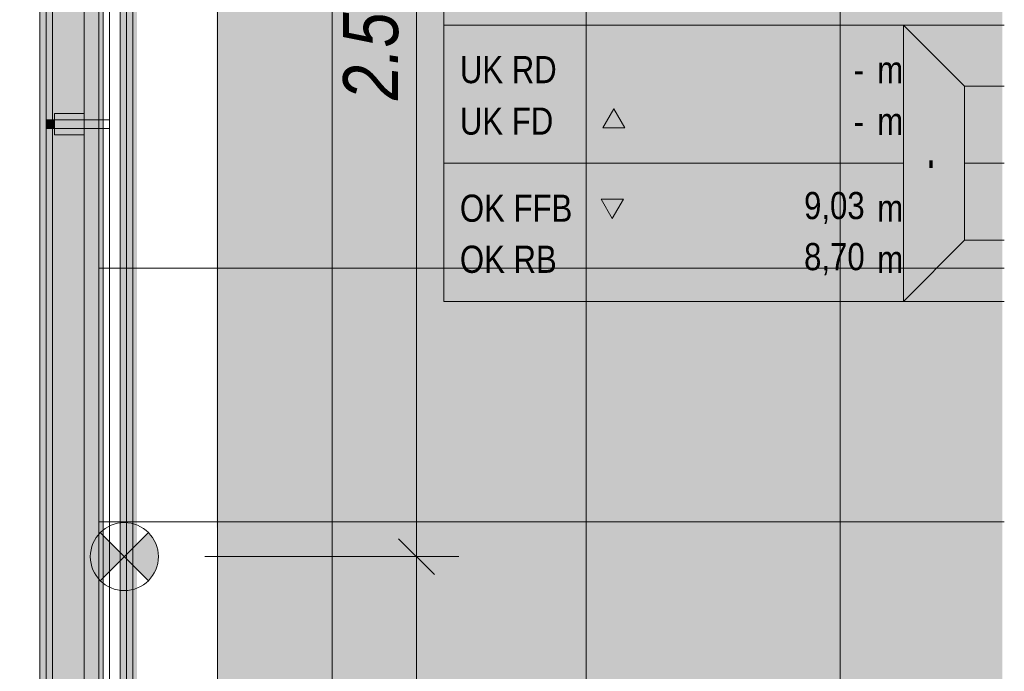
# Model space of a CAD drawing. Extents: x -620 to 300, y 62 to 1112.
# Tile 124 of 235: x 30 to 77, y 317 to 348. Entities that reach past the tile are written whole.
import ezdxf
from ezdxf.lldxf.tags import DXFTag

# ---------------------------------------------------------------- set-up
doc = ezdxf.new("R2010")
doc.units = 0
doc.layers.get('0').update_dxf_attribs({"lineweight": 13})
for name, color, linetype, lineweight, true_color in [('00_ E_ST_Handlaufleuchte', 7, 'Continuous', 13, 0xb2b200), ('00_E_ST_Handlaufleuchte_Bem', 7, 'Continuous', 5, 0x7d7d00), ('00_E_ST_Handlaufleuchte_Kabel', 3, 'Continuous', 18, 0x00ff00), ('00_E_ST_Handlaufleuchte–Handlauf-Position', 7, 'Continuous', 5, 0x0000b2), ('30 -33 Aussenwände- 7 Fassade_ Elemente', 7, 'Continuous', 9, 0x00aacc), ('30 -34 Innenwände- 6 Elemente', 7, 'Continuous', 9, 0xff6633), ('30 -36 Dächer- 3 Dachbeläge', 7, 'Continuous', 15, 0x9999ff), ('30 -36 Dächer- 4 Dachbekleidungen', 7, 'Continuous', 9, 0xccccff), ('60- 61 allgemeine Ausstattung- 4 Terrassen', 9, 'Continuous', 9, 0x808080), ('70 -75 Raumstempel- 1 Raumstempel-A06CPVE3L0', 1, 'Continuous', 50, 0xff0000), ('iwb_Layout BA_Markierung', 7, 'Continuous', 9, 0xbadcdc)]:
    doc.layers.add(name, color=color, linetype=linetype, lineweight=lineweight, true_color=true_color)
doc.layers.add('70 -71 Achsen- 1 Gebäudeachsen', color=7, linetype='STRICHPUNKT2-A06CPVE5L0', lineweight=18)
doc.styles.get("Standard").update_dxf_attribs({"font": 'ARIALN.TTF'})
tags = doc.linetypes.add('STRICHPUNKT2-A06CPVE5L0', pattern=[12.7, 6.35, -3.175, 0, -3.175]).pattern_tags.tags
tags[10:11] = [DXFTag(74, 4), DXFTag(75, 0), DXFTag(340, '0'), DXFTag(46, 0.0), DXFTag(50, 0.0), DXFTag(44, 0.0), DXFTag(45, 0.0)]
tags[8:9] = [DXFTag(74, 4), DXFTag(75, 0), DXFTag(340, '0'), DXFTag(46, 0.0), DXFTag(50, 0.0), DXFTag(44, 0.0), DXFTag(45, 0.0)]
tags[6:7] = [DXFTag(74, 4), DXFTag(75, 0), DXFTag(340, '0'), DXFTag(46, 0.0), DXFTag(50, 0.0), DXFTag(44, 0.0), DXFTag(45, 0.0)]
tags[4:5] = [DXFTag(74, 4), DXFTag(75, 0), DXFTag(340, '0'), DXFTag(46, 0.0), DXFTag(50, 0.0), DXFTag(44, 0.0), DXFTag(45, 0.0)]

# ---------------------------------------------------------------- blocks, each defined once
blk = doc.blocks.new('Polygon-A06CPVDVL0')
at = {"color": 0, "linetype": 'ByBlock', "lineweight": -2, "ltscale": 0.13}
blk.add_solid([(39.43, 86.616), (39.263, 1083.814), (76.501, 86.518), (76.501, 1083.814)], dxfattribs=at)
blk = doc.blocks.new('Referenz-A06CPVE6L0')
at = {"layer": '30 -33 Aussenwände- 7 Fassade_ Elemente', "color": 0, "linetype": 'Continuous', "ltscale": 0.13}
for p, q in [((31.621, 372.513), (31.621, 264.653)), ((31.621, 264.653), (31.621, 372.513))]:
    blk.add_line(p, q, dxfattribs=at)
at = {"layer": '30 -34 Innenwände- 6 Elemente', "color": 0, "linetype": 'Continuous', "ltscale": 0.13}
for p, q in [((31.621, 372.513), (31.621, 264.653)), ((33.821, 262.453), (33.821, 372.513)), ((34.821, 372.513), (34.821, 261.453)), ((35.421, 260.853), (35.421, 372.513))]:
    blk.add_line(p, q, dxfattribs=at)
at = {"layer": '30 -36 Dächer- 3 Dachbeläge', "color": 0, "linetype": 'Continuous', "ltscale": 0.15}
for p, q in [((31.021, 376.053), (31.021, 265.253)), ((34.021, 262.253), (34.021, 376.053))]:
    blk.add_line(p, q, dxfattribs=at)
at = {"layer": '30 -36 Dächer- 3 Dachbeläge', "color": 0, "lineweight": 9}
for p, q in [((31.321, 343.403), (31.721, 343.403)), ((31.721, 343.403), (31.721, 343.003)), ((31.721, 343.003), (31.321, 343.003))]:
    blk.add_line(p, q, dxfattribs=at)
at = {"layer": '30 -36 Dächer- 3 Dachbeläge', "color": 0, "lineweight": 0}
for points in [[(31.021, 265.253), (31.021, 376.053), (34.021, 262.253)], [(34.021, 262.253), (31.021, 376.053), (34.021, 376.053)], [(31.721, 343.003), (31.721, 343.403), (31.321, 343.003)], [(31.321, 343.003), (31.721, 343.403), (31.321, 343.403)]]:
    blk.add_solid(points, dxfattribs=at)
at = {"layer": '30 -36 Dächer- 4 Dachbekleidungen', "color": 0, "linetype": 'Continuous', "ltscale": 0.13}
for p, q in [((31.321, 376.053), (31.321, 264.953)), ((33.121, 263.153), (33.121, 376.053)), ((34.321, 376.053), (34.321, 261.953)), ((35.121, 261.153), (35.121, 376.053)), ((33.121, 343.703), (31.721, 343.703)), ((31.721, 343.703), (31.721, 343.403)), ((33.121, 343.403), (31.721, 343.403)), ((31.721, 343.403), (31.721, 343.003)), ((33.121, 343.403), (34.321, 343.403)), ((34.321, 343.403), (34.321, 343.003)), ((31.721, 343.003), (33.121, 343.003)), ((31.721, 342.703), (31.721, 343.003)), ((34.321, 343.003), (33.121, 343.003)), ((33.121, 342.703), (31.721, 342.703))]:
    blk.add_line(p, q, dxfattribs=at)
at = {"layer": '60- 61 allgemeine Ausstattung- 4 Terrassen', "color": 0}
for p, q in [((56.841, 213.853), (56.841, 450.053)), ((44.841, 213.853), (44.841, 376.653)), ((68.841, 213.853), (68.841, 372.853)), ((33.821, 372.513), (33.821, 263.853)), ((33.821, 336.394), (76.595, 336.394)), ((33.821, 324.394), (76.595, 324.394))]:
    blk.add_line(p, q, dxfattribs=at)
at = {"layer": '70 -71 Achsen- 1 Gebäudeachsen', "color": 0, "linetype": 'STRICHPUNKT2-A06CPVE5L0', "ltscale": 0.18}
blk.add_line((39.421, 1084.393), (39.421, 84.953), dxfattribs=at)
at = {"layer": '70 -75 Raumstempel- 1 Raumstempel-A06CPVE3L0', "color": 0, "lineweight": 9}
for p, q in [((50.108, 360.957), (50.108, 334.817)), ((50.108, 347.887), (71.836, 347.887)), ((74.72, 344.99), (71.836, 347.887)), ((76.595, 347.887), (71.836, 347.887)), ((71.836, 347.887), (71.836, 334.817)), ((74.72, 337.714), (74.72, 344.99)), ((74.72, 344.99), (76.595, 344.99)), ((58.145, 343.927), (57.622, 343.021)), ((58.668, 343.021), (58.145, 343.927)), ((57.622, 343.021), (58.668, 343.021)), ((50.108, 341.352), (71.836, 341.352)), ((76.595, 341.352), (74.72, 341.352)), ((58.073, 338.748), (57.55, 339.654)), ((57.55, 339.654), (58.596, 339.654)), ((58.596, 339.654), (58.073, 338.748)), ((74.72, 337.714), (71.836, 334.817)), ((74.72, 337.714), (76.595, 337.714)), ((76.595, 334.817), (50.108, 334.817))]:
    blk.add_line(p, q, dxfattribs=at)
at = {"layer": '70 -75 Raumstempel- 1 Raumstempel-A06CPVE3L0', "color": 0, "lineweight": 0}
for points in [[(58.596, 345.342), (58.073, 346.248), (57.55, 345.342)], [(58.596, 337.211), (58.073, 336.305), (57.55, 337.211)]]:
    blk.add_solid(points, dxfattribs=at)
at = {"layer": '70 -75 Raumstempel- 1 Raumstempel-A06CPVE3L0', "color": 0, "linetype": 'Continuous', "ltscale": 0.5, "char_height": 1.28378, "attachment_point": 1}
for s, insert, rotation in [('{\\fArial Narrow;UK RD}', (50.873, 346.422), 0), ('{\\fArial Narrow;m}', (70.593, 346.412), 0), ('{\\fArial Narrow;-}', (69.473, 346.412), 0), ('{\\fArial Narrow;UK FD}', (50.873, 343.988), 0), ('{\\fArial Narrow;m}', (70.593, 343.978), 0), ('{\\fArial Narrow;-}', (69.473, 343.978), 0), ('{\\fArial Narrow;-}', (73.918, 341.551), 270), ('{\\fArial Narrow;OK FFB}', (50.873, 339.869), 0), ('{\\fArial Narrow;9,03}', (67.135, 339.995), 0), ('{\\fArial Narrow;m}', (70.593, 339.869), 0), ('{\\fArial Narrow;OK RB}', (50.873, 337.455), 0), ('{\\fArial Narrow;8,70}', (67.135, 337.581), 0), ('{\\fArial Narrow;m}', (70.593, 337.455), 0)]:
    blk.add_mtext(s, dxfattribs=dict(at, insert=insert, rotation=rotation))
blk = doc.blocks.new('Blockreferenz-A06CPVEQL0')
at = {"lineweight": -2}
for points in [[(33.884, 323.891), (35.021, 322.753), (33.884, 321.616), (33.629, 321.949), (33.468, 322.337), (33.413, 322.753), (33.468, 323.17), (33.629, 323.558)], [(35.021, 322.753), (36.159, 323.891), (36.414, 323.558), (36.575, 323.17), (36.63, 322.753), (36.575, 322.337), (36.414, 321.949), (36.159, 321.616)]]:
    blk.add_hatch(color=0, dxfattribs=at).paths.add_polyline_path(points)
at = {"color": 0, "lineweight": -2}
for p, q in [((33.884, 321.616), (36.159, 323.891)), ((33.884, 323.891), (36.159, 321.616))]:
    blk.add_line(p, q, dxfattribs=at)
blk.add_circle((35.021, 322.753), 1.608, dxfattribs=at)
blk = doc.blocks.new('Polygon-A06CPVFIL0')
at = {"linetype": 'ByBlock', "lineweight": -2, "ltscale": 0.13}
blk.add_hatch(color=0, dxfattribs=at).paths.add_polyline_path([(-138.159, 261.453), (34.821, 261.453), (34.821, 372.513), (35.621, 372.513), (35.621, 260.653), (-138.159, 260.653)])
blk = doc.blocks.new('Maß-A06CPVFOL0')
at = {"color": 0, "linetype": 'ByBlock', "lineweight": -2, "ltscale": 0.13}
for p, q in [((47.973, 323.602), (49.67, 321.905)), ((50.821, 322.753), (38.821, 322.753)), ((48.821, 269.753), (48.821, 322.753)), ((47.973, 270.602), (49.67, 268.905)), ((50.821, 269.753), (38.821, 269.753))]:
    blk.add_line(p, q, dxfattribs=at)
at = {"color": 0, "linetype": 'ByBlock', "lineweight": -2, "ltscale": 0.13, "insert": (45.355, 293.459), "char_height": 2.6, "attachment_point": 1, "rotation": 90}
blk.add_mtext('{\\fArial Narrow|b0|i1;2.65}', dxfattribs=at)
blk = doc.blocks.new('Maß-A06CPVFYL0')
at = {"color": 0, "linetype": 'ByBlock', "lineweight": -2, "ltscale": 0.13}
for p, q in [((47.973, 373.702), (49.67, 372.005)), ((46.821, 372.853), (58.821, 372.853)), ((48.821, 322.753), (48.821, 372.853)), ((47.973, 323.602), (49.67, 321.905)), ((50.821, 322.753), (38.821, 322.753))]:
    blk.add_line(p, q, dxfattribs=at)
at = {"color": 0, "linetype": 'ByBlock', "lineweight": -2, "ltscale": 0.13, "attachment_point": 1, "rotation": 90}
for s, insert, char_height in [('{\\fArial Narrow|b0|i1;5}', (44.835, 350.278), 1.82), ('{\\fArial Narrow|b0|i1;2.50}', (45.355, 344.34), 2.6)]:
    blk.add_mtext(s, dxfattribs=dict(at, insert=insert, char_height=char_height))
blk = doc.blocks.new('Polylinie-A06CPVKSL0')
at = {"color": 0, "linetype": 'ByBlock', "lineweight": -2, "ltscale": 0.18}
blk.add_solid([(35.323, 261.053), (35.123, 261.253), (35.323, 372.513), (35.123, 372.513)], dxfattribs=at)

msp = doc.modelspace()

# ---------------------------------------------------------------- block references
at = {"color": 8, "lineweight": 13, "ltscale": 0.13, "true_color": 0x808080}
msp.add_blockref('Referenz-A06CPVE6L0', (0, 0), dxfattribs=at)
at = {"layer": '00_ E_ST_Handlaufleuchte', "ltscale": 0.13}
msp.add_blockref('Blockreferenz-A06CPVEQL0', (0, 0), dxfattribs=at)
at = {"layer": '00_E_ST_Handlaufleuchte_Bem', "ltscale": 0.13}
for name in ['Maß-A06CPVFYL0', 'Maß-A06CPVFOL0']:
    msp.add_blockref(name, (0, 0), dxfattribs=at)
at = {"layer": '00_E_ST_Handlaufleuchte_Kabel', "ltscale": 0.18}
msp.add_blockref('Polylinie-A06CPVKSL0', (0, 0), dxfattribs=at)
at = {"layer": '00_E_ST_Handlaufleuchte–Handlauf-Position', "ltscale": 0.13}
msp.add_blockref('Polygon-A06CPVFIL0', (0, 0), dxfattribs=at)
at = {"layer": 'iwb_Layout BA_Markierung', "ltscale": 0.13}
msp.add_blockref('Polygon-A06CPVDVL0', (0, 0), dxfattribs=at)

doc.saveas('drawing.dxf')
